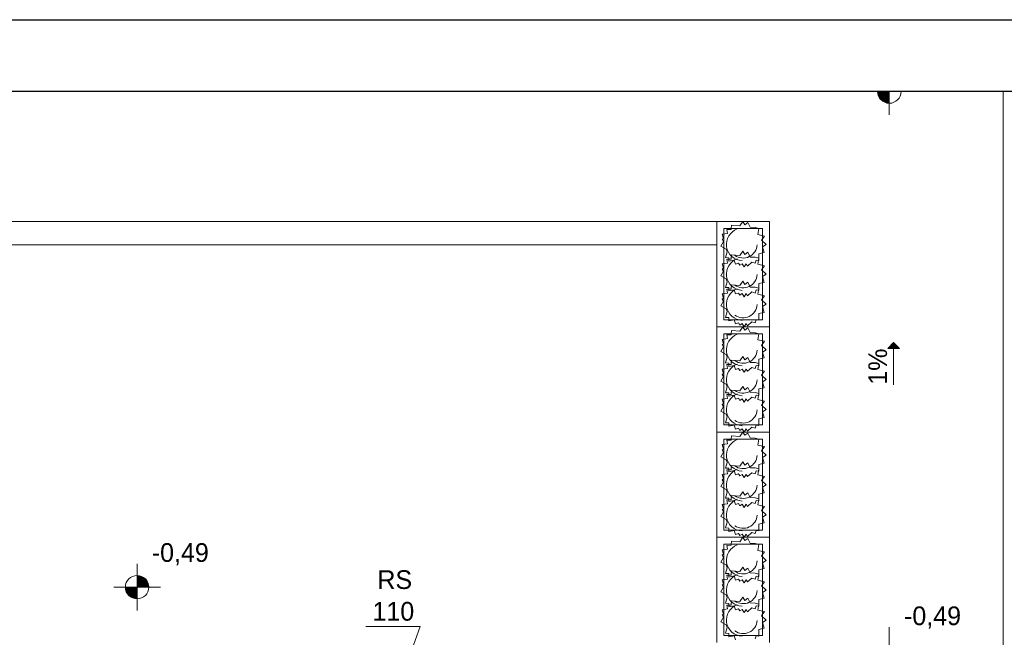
# Model space of a CAD drawing. Extents: x -220312 to -8310, y -91840 to 81907.
# Tile 109 of 128: x -120024 to -111603, y 5830 to 11109. Entities that reach past the tile are written whole.
import ezdxf

# ---------------------------------------------------------------- set-up
doc = ezdxf.new("R2010")
doc.units = 0
doc.header["$MEASUREMENT"] = 0
doc.set_wipeout_variables(frame=1)
doc.layers.add('#kan_san-op', color=34, linetype='Continuous')
for name, color, linetype, lineweight in [('#ks', 34, 'Continuous', 30), ('Arch rynny_Nr_Pióra__21', 7, 'Continuous', 9), ('Arch schody_Nr_Pióra__21', 7, 'Continuous', 9), ('arch spadki_Nr_Pióra__21', 7, 'Continuous', 9), ('INWENT RZĘDNE_Nr_Pióra__21', 7, 'Continuous', 9), ('PODKŁAD', 252, 'Continuous', 35), ('RAMKA', 255, 'Continuous', 35)]:
    doc.layers.add(name, color=color, linetype=linetype, lineweight=lineweight)
doc.layers.add('Arch wyposarzenie_Nr_Pióra__4', color=7, linetype='Continuous', lineweight=9, true_color=0x029e21)
doc.styles.add('GENERATED_STYLE_2', font='txt')
doc.styles.add('GENERATED_STYLE_6', font='txt')

# ---------------------------------------------------------------- blocks, each defined once
blk = doc.blocks.new('parter')
at = {"layer": 'Arch schody_Nr_Pióra__21', "linetype": 'Continuous'}
blk.add_hatch(color=252, dxfattribs=at).paths.add_polyline_path([(-174220.2, 8348.9), (-174170.2, 8298.9), (-174270.2, 8298.9)], flags=0)
at = {"layer": 'INWENT RZĘDNE_Nr_Pióra__21', "linetype": 'Continuous'}
for points in [[(-174257.1, 10494.9), (-174157.1, 10494.9), (-174164.7, 10533.1), (-174186.4, 10565.6), (-174218.8, 10587.2), (-174257.1, 10594.9)], [(-174257.1, 10494.9), (-174357.1, 10494.9), (-174349.5, 10456.6), (-174327.8, 10424.1), (-174295.4, 10402.5), (-174257.1, 10394.9)], [(-180690.2, 6258.8), (-180590.2, 6258.8), (-180597.8, 6297.1), (-180619.5, 6329.5), (-180651.9, 6351.2), (-180690.2, 6358.8)], [(-180690.2, 6258.8), (-180790.2, 6258.8), (-180782.6, 6220.5), (-180760.9, 6188.1), (-180728.5, 6166.4), (-180690.2, 6158.8)]]:
    blk.add_hatch(color=252, dxfattribs=at).paths.add_polyline_path(points, flags=0)
at = {"layer": 'Arch rynny_Nr_Pióra__21', "color": 252, "linetype": 'Continuous'}
for p, q in [((-178733.1, 5923.5), (-178270.4, 5923.5)), ((-178270.4, 5923.5), (-178612.4, 4954.9))]:
    blk.add_line(p, q, dxfattribs=at)
at = {"layer": 'Arch schody_Nr_Pióra__21', "color": 252, "linetype": 'Continuous'}
for p, q in [((-173282.4, 10594.9), (-172017.4, 10594.9)), ((-173282.4, 4474.9), (-173282.4, 10594.9)), ((-175732.4, 9384.9), (-185022.4, 9384.9)), ((-175282.4, 9384.9), (-175732.4, 9384.9)), ((-175732.4, 9384.9), (-175732.4, 8484.9)), ((-175282.4, 8484.9), (-175282.4, 9384.9)), ((-175672.4, 9324.9), (-175672.4, 8544.9)), ((-175342.4, 9324.9), (-175672.4, 9324.9)), ((-175342.4, 8544.9), (-175342.4, 9324.9)), ((-175732.4, 9184.9), (-184822.4, 9184.9)), ((-175672.4, 8544.9), (-175342.4, 8544.9)), ((-175282.4, 8484.9), (-175732.4, 8484.9)), ((-175732.4, 8484.9), (-175732.4, 7584.9)), ((-175282.4, 8484.9), (-175732.4, 8484.9)), ((-175672.4, 8424.9), (-175672.4, 7644.9)), ((-175342.4, 8424.9), (-175672.4, 8424.9)), ((-175342.4, 7644.9), (-175342.4, 8424.9)), ((-175282.4, 7584.9), (-175282.4, 8484.9)), ((-174220.2, 8348.9), (-174270.2, 8298.9)), ((-174220.2, 8348.9), (-174170.2, 8298.9)), ((-174170.2, 8298.9), (-174270.2, 8298.9)), ((-174220.2, 7988.9), (-174220.2, 8298.9)), ((-175282.4, 7584.9), (-175732.4, 7584.9)), ((-175282.4, 7584.9), (-175732.4, 7584.9)), ((-175732.4, 7584.9), (-175732.4, 6684.9)), ((-175672.4, 7644.9), (-175342.4, 7644.9)), ((-175282.4, 6684.9), (-175282.4, 7584.9)), ((-175672.4, 7524.9), (-175672.4, 6744.9)), ((-175342.4, 7524.9), (-175672.4, 7524.9)), ((-175342.4, 6744.9), (-175342.4, 7524.9)), ((-175672.4, 6744.9), (-175342.4, 6744.9)), ((-175282.4, 6684.9), (-175732.4, 6684.9)), ((-175282.4, 6684.9), (-175732.4, 6684.9)), ((-175732.4, 6684.9), (-175732.4, 5784.9)), ((-175282.4, 5784.9), (-175282.4, 6684.9)), ((-175672.4, 6624.9), (-175672.4, 5844.9)), ((-175342.4, 6624.9), (-175672.4, 6624.9)), ((-175342.4, 5844.9), (-175342.4, 6624.9)), ((-175672.4, 5844.9), (-175342.4, 5844.9))]:
    blk.add_line(p, q, dxfattribs=at)
at = {"layer": 'Arch wyposarzenie_Nr_Pióra__4', "color": 252, "linetype": 'Continuous'}
for p, q in [((-175610.5, 9323.3), (-175606.5, 9352.4)), ((-175606.5, 9352.4), (-175536.3, 9346.7)), ((-175536.3, 9346.7), (-175508.5, 9384.9)), ((-175508.5, 9384.9), (-175491.8, 9356.5)), ((-175491.8, 9356.5), (-175468.2, 9376)), ((-175468.2, 9376), (-175446.7, 9334.6)), ((-175686.8, 9276.8), (-175642.2, 9282.8)), ((-175674.9, 9239.4), (-175686.8, 9276.8)), ((-175647.2, 9316), (-175610.9, 9316.4)), ((-175642.2, 9282.8), (-175647.2, 9316)), ((-175610.9, 9316.4), (-175610.5, 9323.3)), ((-175446.7, 9334.6), (-175405.4, 9333.3)), ((-175405.4, 9333.3), (-175373.2, 9324.5)), ((-175373.2, 9324.5), (-175380.4, 9273.4)), ((-175380.4, 9273.4), (-175323.2, 9260)), ((-175698.3, 9173.8), (-175674.6, 9213)), ((-175687.3, 9231.8), (-175674.9, 9239.4)), ((-175674.6, 9213), (-175687.3, 9231.8)), ((-175323.2, 9260), (-175350.8, 9225.4)), ((-175350.8, 9225.4), (-175309, 9187.2)), ((-175309, 9187.2), (-175342.4, 9168)), ((-175653.6, 9148.4), (-175698.3, 9173.8)), ((-175657.3, 9075.3), (-175644.2, 9124.1)), ((-175644.2, 9124.1), (-175653.6, 9148.4)), ((-175610.5, 9068.8), (-175606.5, 9097.9)), ((-175606.5, 9097.9), (-175536.3, 9092.2)), ((-175536.3, 9092.2), (-175508.5, 9130.4)), ((-175508.5, 9130.4), (-175491.8, 9102.1)), ((-175491.8, 9102.1), (-175468.2, 9121.5)), ((-175468.2, 9121.5), (-175446.7, 9080.1)), ((-175326.3, 9118.1), (-175373.9, 9107.6)), ((-175373.9, 9107.6), (-175372.6, 9051)), ((-175342.4, 9168), (-175326.3, 9118.1)), ((-175686.8, 9022.4), (-175642.2, 9028.4)), ((-175674.9, 8984.9), (-175686.8, 9022.4)), ((-175628.6, 9074.6), (-175657.3, 9075.3)), ((-175647.2, 9061.6), (-175610.9, 9061.9)), ((-175642.2, 9028.4), (-175647.2, 9061.6)), ((-175629.2, 9044.8), (-175628.6, 9074.6)), ((-175584.9, 9054.6), (-175629.2, 9044.8)), ((-175610.9, 9061.9), (-175610.5, 9068.8)), ((-175573.1, 9019.3), (-175584.9, 9054.6)), ((-175546.5, 9027.3), (-175573.1, 9019.3)), ((-175535.4, 9009.8), (-175546.5, 9027.3)), ((-175515.2, 9022.1), (-175535.4, 9009.8)), ((-175499.7, 8995.4), (-175515.2, 9022.1)), ((-175481.6, 9022.3), (-175499.7, 8995.4)), ((-175468.6, 9003.5), (-175481.6, 9022.3)), ((-175432.4, 9036.8), (-175468.6, 9003.5)), ((-175446.7, 9080.1), (-175405.4, 9078.8)), ((-175405.7, 9027.4), (-175432.4, 9036.8)), ((-175395.8, 9054.1), (-175405.7, 9027.4)), ((-175405.4, 9078.8), (-175373.2, 9070)), ((-175372.6, 9051), (-175395.8, 9054.1)), ((-175373.2, 9070), (-175380.4, 9019)), ((-175380.4, 9019), (-175323.2, 9005.6)), ((-175698.3, 8919.4), (-175674.6, 8958.5)), ((-175687.3, 8977.3), (-175674.9, 8984.9)), ((-175674.6, 8958.5), (-175687.3, 8977.3)), ((-175323.2, 9005.6), (-175350.8, 8970.9)), ((-175350.8, 8970.9), (-175309, 8932.7)), ((-175309, 8932.7), (-175342.4, 8913.6)), ((-175653.6, 8894), (-175698.3, 8919.4)), ((-175657.3, 8820.8), (-175644.2, 8869.6)), ((-175644.2, 8869.6), (-175653.6, 8894)), ((-175610.5, 8812.7), (-175606.5, 8841.9)), ((-175606.5, 8841.9), (-175536.3, 8836.1)), ((-175536.3, 8836.1), (-175508.5, 8874.3)), ((-175508.5, 8874.3), (-175491.8, 8846)), ((-175491.8, 8846), (-175468.2, 8865.5)), ((-175468.2, 8865.5), (-175446.7, 8824)), ((-175326.3, 8863.7), (-175373.9, 8853.1)), ((-175373.9, 8853.1), (-175372.6, 8796.6)), ((-175342.4, 8913.6), (-175326.3, 8863.7)), ((-175686.8, 8766.3), (-175642.2, 8772.3)), ((-175674.9, 8728.8), (-175686.8, 8766.3)), ((-175628.6, 8820.1), (-175657.3, 8820.8)), ((-175647.2, 8805.5), (-175610.9, 8805.8)), ((-175642.2, 8772.3), (-175647.2, 8805.5)), ((-175629.2, 8790.4), (-175628.6, 8820.1)), ((-175584.9, 8800.1), (-175629.2, 8790.4)), ((-175610.9, 8805.8), (-175610.5, 8812.7)), ((-175573.1, 8764.8), (-175584.9, 8800.1)), ((-175546.5, 8772.8), (-175573.1, 8764.8)), ((-175535.4, 8755.3), (-175546.5, 8772.8)), ((-175515.2, 8767.7), (-175535.4, 8755.3)), ((-175499.7, 8740.9), (-175515.2, 8767.7)), ((-175481.6, 8767.8), (-175499.7, 8740.9)), ((-175468.6, 8749), (-175481.6, 8767.8)), ((-175432.4, 8782.4), (-175468.6, 8749)), ((-175446.7, 8824), (-175405.4, 8822.7)), ((-175405.7, 8772.9), (-175432.4, 8782.4)), ((-175395.8, 8799.7), (-175405.7, 8772.9)), ((-175405.4, 8822.7), (-175373.2, 8814)), ((-175372.6, 8796.6), (-175395.8, 8799.7)), ((-175373.2, 8814), (-175380.4, 8762.9)), ((-175380.4, 8762.9), (-175323.2, 8749.5)), ((-175698.3, 8663.3), (-175674.6, 8702.4)), ((-175687.3, 8721.2), (-175674.9, 8728.8)), ((-175674.6, 8702.4), (-175687.3, 8721.2)), ((-175323.2, 8749.5), (-175350.8, 8714.9)), ((-175350.8, 8714.9), (-175309, 8676.7)), ((-175309, 8676.7), (-175342.4, 8657.5)), ((-175653.6, 8637.9), (-175698.3, 8663.3)), ((-175657.3, 8564.7), (-175644.2, 8613.6)), ((-175644.2, 8613.6), (-175653.6, 8637.9)), ((-175326.3, 8607.6), (-175373.9, 8597)), ((-175373.9, 8597), (-175372.6, 8540.5)), ((-175342.4, 8657.5), (-175326.3, 8607.6)), ((-175628.6, 8564), (-175657.3, 8564.7)), ((-175629.2, 8534.3), (-175628.6, 8564)), ((-175584.9, 8544), (-175629.2, 8534.3)), ((-175573.1, 8508.8), (-175584.9, 8544)), ((-175546.5, 8516.7), (-175573.1, 8508.8)), ((-175535.4, 8499.2), (-175546.5, 8516.7)), ((-175515.2, 8511.6), (-175535.4, 8499.2)), ((-175499.7, 8484.9), (-175515.2, 8511.6)), ((-175481.6, 8511.7), (-175499.7, 8484.9)), ((-175468.6, 8492.9), (-175481.6, 8511.7)), ((-175432.4, 8526.3), (-175468.6, 8492.9)), ((-175405.7, 8516.8), (-175432.4, 8526.3)), ((-175395.8, 8543.6), (-175405.7, 8516.8)), ((-175372.6, 8540.5), (-175395.8, 8543.6)), ((-175610.9, 8416.4), (-175610.5, 8423.3)), ((-175610.5, 8423.3), (-175606.5, 8452.4)), ((-175606.5, 8452.4), (-175536.3, 8446.7)), ((-175536.3, 8446.7), (-175508.5, 8484.9)), ((-175508.5, 8484.9), (-175491.8, 8456.5)), ((-175491.8, 8456.5), (-175468.2, 8476)), ((-175468.2, 8476), (-175446.7, 8434.6)), ((-175446.7, 8434.6), (-175405.4, 8433.3)), ((-175405.4, 8433.3), (-175373.2, 8424.5)), ((-175373.2, 8424.5), (-175380.4, 8373.4)), ((-175687.3, 8331.8), (-175674.9, 8339.4)), ((-175686.8, 8376.8), (-175642.2, 8382.8)), ((-175674.9, 8339.4), (-175686.8, 8376.8)), ((-175647.2, 8416), (-175610.9, 8416.4)), ((-175642.2, 8382.8), (-175647.2, 8416)), ((-175380.4, 8373.4), (-175323.2, 8360)), ((-175323.2, 8360), (-175350.8, 8325.4)), ((-175698.3, 8273.8), (-175674.6, 8313)), ((-175653.6, 8248.4), (-175698.3, 8273.8)), ((-175674.6, 8313), (-175687.3, 8331.8)), ((-175350.8, 8325.4), (-175309, 8287.2)), ((-175309, 8287.2), (-175342.4, 8268)), ((-175342.4, 8268), (-175326.3, 8218.1)), ((-175657.3, 8175.3), (-175644.2, 8224.1)), ((-175628.6, 8174.6), (-175657.3, 8175.3)), ((-175644.2, 8224.1), (-175653.6, 8248.4)), ((-175629.2, 8144.8), (-175628.6, 8174.6)), ((-175610.9, 8161.9), (-175610.5, 8168.8)), ((-175610.5, 8168.8), (-175606.5, 8197.9)), ((-175606.5, 8197.9), (-175536.3, 8192.2)), ((-175536.3, 8192.2), (-175508.5, 8230.4)), ((-175508.5, 8230.4), (-175491.8, 8202.1)), ((-175491.8, 8202.1), (-175468.2, 8221.5)), ((-175468.2, 8221.5), (-175446.7, 8180.1)), ((-175446.7, 8180.1), (-175405.4, 8178.8)), ((-175405.4, 8178.8), (-175373.2, 8170)), ((-175373.2, 8170), (-175380.4, 8119)), ((-175326.3, 8218.1), (-175373.9, 8207.6)), ((-175373.9, 8207.6), (-175372.6, 8151)), ((-175687.3, 8077.3), (-175674.9, 8084.9)), ((-175686.8, 8122.4), (-175642.2, 8128.4)), ((-175674.9, 8084.9), (-175686.8, 8122.4)), ((-175647.2, 8161.6), (-175610.9, 8161.9)), ((-175642.2, 8128.4), (-175647.2, 8161.6)), ((-175584.9, 8154.6), (-175629.2, 8144.8)), ((-175573.1, 8119.3), (-175584.9, 8154.6)), ((-175546.5, 8127.3), (-175573.1, 8119.3)), ((-175535.4, 8109.8), (-175546.5, 8127.3)), ((-175515.2, 8122.1), (-175535.4, 8109.8)), ((-175499.7, 8095.4), (-175515.2, 8122.1)), ((-175481.6, 8122.3), (-175499.7, 8095.4)), ((-175468.6, 8103.5), (-175481.6, 8122.3)), ((-175432.4, 8136.8), (-175468.6, 8103.5)), ((-175405.7, 8127.4), (-175432.4, 8136.8)), ((-175395.8, 8154.1), (-175405.7, 8127.4)), ((-175372.6, 8151), (-175395.8, 8154.1)), ((-175380.4, 8119), (-175323.2, 8105.6)), ((-175323.2, 8105.6), (-175350.8, 8070.9)), ((-175698.3, 8019.4), (-175674.6, 8058.5)), ((-175653.6, 7994), (-175698.3, 8019.4)), ((-175674.6, 8058.5), (-175687.3, 8077.3)), ((-175350.8, 8070.9), (-175309, 8032.7)), ((-175309, 8032.7), (-175342.4, 8013.6)), ((-175342.4, 8013.6), (-175326.3, 7963.7)), ((-175657.3, 7920.8), (-175644.2, 7969.6)), ((-175628.6, 7920.1), (-175657.3, 7920.8)), ((-175644.2, 7969.6), (-175653.6, 7994)), ((-175629.2, 7890.4), (-175628.6, 7920.1)), ((-175610.5, 7912.7), (-175606.5, 7941.9)), ((-175606.5, 7941.9), (-175536.3, 7936.1)), ((-175536.3, 7936.1), (-175508.5, 7974.3)), ((-175508.5, 7974.3), (-175491.8, 7946)), ((-175491.8, 7946), (-175468.2, 7965.5)), ((-175468.2, 7965.5), (-175446.7, 7924)), ((-175446.7, 7924), (-175405.4, 7922.7)), ((-175405.4, 7922.7), (-175373.2, 7914)), ((-175326.3, 7963.7), (-175373.9, 7953.1)), ((-175373.9, 7953.1), (-175372.6, 7896.6)), ((-175686.8, 7866.3), (-175642.2, 7872.3)), ((-175674.9, 7828.8), (-175686.8, 7866.3)), ((-175647.2, 7905.5), (-175610.9, 7905.8)), ((-175642.2, 7872.3), (-175647.2, 7905.5)), ((-175584.9, 7900.1), (-175629.2, 7890.4)), ((-175610.9, 7905.8), (-175610.5, 7912.7)), ((-175573.1, 7864.8), (-175584.9, 7900.1)), ((-175546.5, 7872.8), (-175573.1, 7864.8)), ((-175535.4, 7855.3), (-175546.5, 7872.8)), ((-175515.2, 7867.7), (-175535.4, 7855.3)), ((-175499.7, 7840.9), (-175515.2, 7867.7)), ((-175481.6, 7867.8), (-175499.7, 7840.9)), ((-175468.6, 7849), (-175481.6, 7867.8)), ((-175432.4, 7882.4), (-175468.6, 7849)), ((-175405.7, 7872.9), (-175432.4, 7882.4)), ((-175395.8, 7899.7), (-175405.7, 7872.9)), ((-175372.6, 7896.6), (-175395.8, 7899.7)), ((-175373.2, 7914), (-175380.4, 7862.9)), ((-175380.4, 7862.9), (-175323.2, 7849.5)), ((-175323.2, 7849.5), (-175350.8, 7814.9)), ((-175698.3, 7763.3), (-175674.6, 7802.4)), ((-175653.6, 7737.9), (-175698.3, 7763.3)), ((-175687.3, 7821.2), (-175674.9, 7828.8)), ((-175674.6, 7802.4), (-175687.3, 7821.2)), ((-175350.8, 7814.9), (-175309, 7776.7)), ((-175309, 7776.7), (-175342.4, 7757.5)), ((-175342.4, 7757.5), (-175326.3, 7707.6)), ((-175657.3, 7664.7), (-175644.2, 7713.6)), ((-175628.6, 7664), (-175657.3, 7664.7)), ((-175644.2, 7713.6), (-175653.6, 7737.9)), ((-175629.2, 7634.3), (-175628.6, 7664)), ((-175326.3, 7707.6), (-175373.9, 7697)), ((-175373.9, 7697), (-175372.6, 7640.5)), ((-175584.9, 7644), (-175629.2, 7634.3)), ((-175573.1, 7608.8), (-175584.9, 7644)), ((-175546.5, 7616.7), (-175573.1, 7608.8)), ((-175535.4, 7599.2), (-175546.5, 7616.7)), ((-175536.3, 7546.7), (-175508.5, 7584.9)), ((-175515.2, 7611.6), (-175535.4, 7599.2)), ((-175499.7, 7584.9), (-175515.2, 7611.6)), ((-175508.5, 7584.9), (-175491.8, 7556.5)), ((-175481.6, 7611.7), (-175499.7, 7584.9)), ((-175468.6, 7592.9), (-175481.6, 7611.7)), ((-175432.4, 7626.3), (-175468.6, 7592.9)), ((-175405.7, 7616.8), (-175432.4, 7626.3)), ((-175395.8, 7643.6), (-175405.7, 7616.8)), ((-175372.6, 7640.5), (-175395.8, 7643.6)), ((-175647.2, 7516), (-175610.9, 7516.4)), ((-175642.2, 7482.8), (-175647.2, 7516)), ((-175610.9, 7516.4), (-175610.5, 7523.3)), ((-175610.5, 7523.3), (-175606.5, 7552.4)), ((-175606.5, 7552.4), (-175536.3, 7546.7)), ((-175491.8, 7556.5), (-175468.2, 7576)), ((-175468.2, 7576), (-175446.7, 7534.6)), ((-175446.7, 7534.6), (-175405.4, 7533.3)), ((-175405.4, 7533.3), (-175373.2, 7524.5)), ((-175373.2, 7524.5), (-175380.4, 7473.4)), ((-175698.3, 7373.8), (-175674.6, 7413)), ((-175687.3, 7431.8), (-175674.9, 7439.4)), ((-175674.6, 7413), (-175687.3, 7431.8)), ((-175686.8, 7476.8), (-175642.2, 7482.8)), ((-175674.9, 7439.4), (-175686.8, 7476.8)), ((-175380.4, 7473.4), (-175323.2, 7460)), ((-175323.2, 7460), (-175350.8, 7425.4)), ((-175350.8, 7425.4), (-175309, 7387.2)), ((-175653.6, 7348.4), (-175698.3, 7373.8)), ((-175644.2, 7324.1), (-175653.6, 7348.4)), ((-175536.3, 7292.2), (-175508.5, 7330.4)), ((-175508.5, 7330.4), (-175491.8, 7302.1)), ((-175309, 7387.2), (-175342.4, 7368)), ((-175342.4, 7368), (-175326.3, 7318.1)), ((-175657.3, 7275.3), (-175644.2, 7324.1)), ((-175628.6, 7274.6), (-175657.3, 7275.3)), ((-175647.2, 7261.6), (-175610.9, 7261.9)), ((-175642.2, 7228.4), (-175647.2, 7261.6)), ((-175629.2, 7244.8), (-175628.6, 7274.6)), ((-175584.9, 7254.6), (-175629.2, 7244.8)), ((-175610.9, 7261.9), (-175610.5, 7268.8)), ((-175610.5, 7268.8), (-175606.5, 7297.9)), ((-175606.5, 7297.9), (-175536.3, 7292.2)), ((-175573.1, 7219.3), (-175584.9, 7254.6)), ((-175491.8, 7302.1), (-175468.2, 7321.5)), ((-175468.2, 7321.5), (-175446.7, 7280.1)), ((-175446.7, 7280.1), (-175405.4, 7278.8)), ((-175395.8, 7254.1), (-175405.7, 7227.4)), ((-175405.4, 7278.8), (-175373.2, 7270)), ((-175372.6, 7251), (-175395.8, 7254.1)), ((-175373.2, 7270), (-175380.4, 7219)), ((-175326.3, 7318.1), (-175373.9, 7307.6)), ((-175373.9, 7307.6), (-175372.6, 7251)), ((-175698.3, 7119.4), (-175674.6, 7158.5)), ((-175687.3, 7177.3), (-175674.9, 7184.9)), ((-175674.6, 7158.5), (-175687.3, 7177.3)), ((-175686.8, 7222.4), (-175642.2, 7228.4)), ((-175674.9, 7184.9), (-175686.8, 7222.4)), ((-175546.5, 7227.3), (-175573.1, 7219.3)), ((-175535.4, 7209.8), (-175546.5, 7227.3)), ((-175515.2, 7222.1), (-175535.4, 7209.8)), ((-175499.7, 7195.4), (-175515.2, 7222.1)), ((-175481.6, 7222.3), (-175499.7, 7195.4)), ((-175468.6, 7203.5), (-175481.6, 7222.3)), ((-175432.4, 7236.8), (-175468.6, 7203.5)), ((-175405.7, 7227.4), (-175432.4, 7236.8)), ((-175380.4, 7219), (-175323.2, 7205.6)), ((-175323.2, 7205.6), (-175350.8, 7170.9)), ((-175350.8, 7170.9), (-175309, 7132.7)), ((-175653.6, 7094), (-175698.3, 7119.4)), ((-175644.2, 7069.6), (-175653.6, 7094)), ((-175536.3, 7036.1), (-175508.5, 7074.3)), ((-175508.5, 7074.3), (-175491.8, 7046)), ((-175309, 7132.7), (-175342.4, 7113.6)), ((-175342.4, 7113.6), (-175326.3, 7063.7)), ((-175657.3, 7020.8), (-175644.2, 7069.6)), ((-175628.6, 7020.1), (-175657.3, 7020.8)), ((-175647.2, 7005.5), (-175610.9, 7005.8)), ((-175642.2, 6972.3), (-175647.2, 7005.5)), ((-175629.2, 6990.4), (-175628.6, 7020.1)), ((-175584.9, 7000.1), (-175629.2, 6990.4)), ((-175610.9, 7005.8), (-175610.5, 7012.7)), ((-175610.5, 7012.7), (-175606.5, 7041.9)), ((-175606.5, 7041.9), (-175536.3, 7036.1)), ((-175573.1, 6964.8), (-175584.9, 7000.1)), ((-175491.8, 7046), (-175468.2, 7065.5)), ((-175468.2, 7065.5), (-175446.7, 7024)), ((-175446.7, 7024), (-175405.4, 7022.7)), ((-175395.8, 6999.7), (-175405.7, 6972.9)), ((-175405.4, 7022.7), (-175373.2, 7014)), ((-175372.6, 6996.6), (-175395.8, 6999.7)), ((-175373.2, 7014), (-175380.4, 6962.9)), ((-175326.3, 7063.7), (-175373.9, 7053.1)), ((-175373.9, 7053.1), (-175372.6, 6996.6)), ((-175687.3, 6921.2), (-175674.9, 6928.8)), ((-175674.6, 6902.4), (-175687.3, 6921.2)), ((-175686.8, 6966.3), (-175642.2, 6972.3)), ((-175674.9, 6928.8), (-175686.8, 6966.3)), ((-175546.5, 6972.8), (-175573.1, 6964.8)), ((-175535.4, 6955.3), (-175546.5, 6972.8)), ((-175515.2, 6967.7), (-175535.4, 6955.3)), ((-175499.7, 6940.9), (-175515.2, 6967.7)), ((-175481.6, 6967.8), (-175499.7, 6940.9)), ((-175468.6, 6949), (-175481.6, 6967.8)), ((-175432.4, 6982.4), (-175468.6, 6949)), ((-175405.7, 6972.9), (-175432.4, 6982.4)), ((-175380.4, 6962.9), (-175323.2, 6949.5)), ((-175323.2, 6949.5), (-175350.8, 6914.9)), ((-175350.8, 6914.9), (-175309, 6876.7)), ((-175698.3, 6863.3), (-175674.6, 6902.4)), ((-175653.6, 6837.9), (-175698.3, 6863.3)), ((-175644.2, 6813.6), (-175653.6, 6837.9)), ((-175309, 6876.7), (-175342.4, 6857.5)), ((-175342.4, 6857.5), (-175326.3, 6807.6)), ((-175657.3, 6764.7), (-175644.2, 6813.6)), ((-175628.6, 6764), (-175657.3, 6764.7)), ((-175629.2, 6734.3), (-175628.6, 6764)), ((-175584.9, 6744), (-175629.2, 6734.3)), ((-175573.1, 6708.8), (-175584.9, 6744)), ((-175395.8, 6743.6), (-175405.7, 6716.8)), ((-175372.6, 6740.5), (-175395.8, 6743.6)), ((-175326.3, 6807.6), (-175373.9, 6797)), ((-175373.9, 6797), (-175372.6, 6740.5)), ((-175610.5, 6623.3), (-175606.5, 6652.4)), ((-175606.5, 6652.4), (-175536.3, 6646.7)), ((-175546.5, 6716.7), (-175573.1, 6708.8)), ((-175535.4, 6699.2), (-175546.5, 6716.7)), ((-175536.3, 6646.7), (-175508.5, 6684.9)), ((-175515.2, 6711.6), (-175535.4, 6699.2)), ((-175499.7, 6684.9), (-175515.2, 6711.6)), ((-175508.5, 6684.9), (-175491.8, 6656.5)), ((-175481.6, 6711.7), (-175499.7, 6684.9)), ((-175491.8, 6656.5), (-175468.2, 6676)), ((-175468.6, 6692.9), (-175481.6, 6711.7)), ((-175432.4, 6726.3), (-175468.6, 6692.9)), ((-175468.2, 6676), (-175446.7, 6634.6)), ((-175405.7, 6716.8), (-175432.4, 6726.3)), ((-175686.8, 6576.8), (-175642.2, 6582.8)), ((-175674.9, 6539.4), (-175686.8, 6576.8)), ((-175647.2, 6616), (-175610.9, 6616.4)), ((-175642.2, 6582.8), (-175647.2, 6616)), ((-175610.9, 6616.4), (-175610.5, 6623.3)), ((-175446.7, 6634.6), (-175405.4, 6633.3)), ((-175405.4, 6633.3), (-175373.2, 6624.5)), ((-175373.2, 6624.5), (-175380.4, 6573.4)), ((-175380.4, 6573.4), (-175323.2, 6560)), ((-175698.3, 6473.8), (-175674.6, 6513)), ((-175687.3, 6531.8), (-175674.9, 6539.4)), ((-175674.6, 6513), (-175687.3, 6531.8)), ((-175323.2, 6560), (-175350.8, 6525.4)), ((-175350.8, 6525.4), (-175309, 6487.2)), ((-175309, 6487.2), (-175342.4, 6468)), ((-175653.6, 6448.4), (-175698.3, 6473.8)), ((-175657.3, 6375.3), (-175644.2, 6424.1)), ((-175644.2, 6424.1), (-175653.6, 6448.4)), ((-175536.3, 6392.2), (-175508.5, 6430.4)), ((-175508.5, 6430.4), (-175491.8, 6402.1)), ((-175491.8, 6402.1), (-175468.2, 6421.5)), ((-175468.2, 6421.5), (-175446.7, 6380.1)), ((-175326.3, 6418.1), (-175373.9, 6407.6)), ((-175373.9, 6407.6), (-175372.6, 6351)), ((-175342.4, 6468), (-175326.3, 6418.1)), ((-175686.8, 6322.4), (-175642.2, 6328.4)), ((-175674.9, 6284.9), (-175686.8, 6322.4)), ((-175628.6, 6374.6), (-175657.3, 6375.3)), ((-175647.2, 6361.6), (-175610.9, 6361.9)), ((-175642.2, 6328.4), (-175647.2, 6361.6)), ((-175629.2, 6344.8), (-175628.6, 6374.6)), ((-175584.9, 6354.6), (-175629.2, 6344.8)), ((-175610.9, 6361.9), (-175610.5, 6368.8)), ((-175610.5, 6368.8), (-175606.5, 6397.9)), ((-175606.5, 6397.9), (-175536.3, 6392.2)), ((-175573.1, 6319.3), (-175584.9, 6354.6)), ((-175546.5, 6327.3), (-175573.1, 6319.3)), ((-175535.4, 6309.8), (-175546.5, 6327.3)), ((-175515.2, 6322.1), (-175535.4, 6309.8)), ((-175499.7, 6295.4), (-175515.2, 6322.1)), ((-175481.6, 6322.3), (-175499.7, 6295.4)), ((-175468.6, 6303.5), (-175481.6, 6322.3)), ((-175432.4, 6336.8), (-175468.6, 6303.5)), ((-175446.7, 6380.1), (-175405.4, 6378.8)), ((-175405.7, 6327.4), (-175432.4, 6336.8)), ((-175395.8, 6354.1), (-175405.7, 6327.4)), ((-175405.4, 6378.8), (-175373.2, 6370)), ((-175372.6, 6351), (-175395.8, 6354.1)), ((-175373.2, 6370), (-175380.4, 6319)), ((-175380.4, 6319), (-175323.2, 6305.6)), ((-175698.3, 6219.4), (-175674.6, 6258.5)), ((-175687.3, 6277.3), (-175674.9, 6284.9)), ((-175674.6, 6258.5), (-175687.3, 6277.3)), ((-175323.2, 6305.6), (-175350.8, 6270.9)), ((-175350.8, 6270.9), (-175309, 6232.7)), ((-175309, 6232.7), (-175342.4, 6213.6)), ((-175653.6, 6194), (-175698.3, 6219.4)), ((-175657.3, 6120.8), (-175644.2, 6169.6)), ((-175644.2, 6169.6), (-175653.6, 6194)), ((-175536.3, 6136.1), (-175508.5, 6174.3)), ((-175508.5, 6174.3), (-175491.8, 6146)), ((-175491.8, 6146), (-175468.2, 6165.5)), ((-175468.2, 6165.5), (-175446.7, 6124)), ((-175326.3, 6163.7), (-175373.9, 6153.1)), ((-175373.9, 6153.1), (-175372.6, 6096.6)), ((-175342.4, 6213.6), (-175326.3, 6163.7)), ((-175686.8, 6066.3), (-175642.2, 6072.3)), ((-175674.9, 6028.8), (-175686.8, 6066.3)), ((-175628.6, 6120.1), (-175657.3, 6120.8)), ((-175647.2, 6105.5), (-175610.9, 6105.8)), ((-175642.2, 6072.3), (-175647.2, 6105.5)), ((-175629.2, 6090.4), (-175628.6, 6120.1)), ((-175584.9, 6100.1), (-175629.2, 6090.4)), ((-175610.9, 6105.8), (-175610.5, 6112.7)), ((-175610.5, 6112.7), (-175606.5, 6141.9)), ((-175606.5, 6141.9), (-175536.3, 6136.1)), ((-175573.1, 6064.8), (-175584.9, 6100.1)), ((-175546.5, 6072.8), (-175573.1, 6064.8)), ((-175535.4, 6055.3), (-175546.5, 6072.8)), ((-175515.2, 6067.7), (-175535.4, 6055.3)), ((-175499.7, 6040.9), (-175515.2, 6067.7)), ((-175481.6, 6067.8), (-175499.7, 6040.9)), ((-175468.6, 6049), (-175481.6, 6067.8)), ((-175432.4, 6082.4), (-175468.6, 6049)), ((-175446.7, 6124), (-175405.4, 6122.7)), ((-175405.7, 6072.9), (-175432.4, 6082.4)), ((-175395.8, 6099.7), (-175405.7, 6072.9)), ((-175405.4, 6122.7), (-175373.2, 6114)), ((-175372.6, 6096.6), (-175395.8, 6099.7)), ((-175373.2, 6114), (-175380.4, 6062.9)), ((-175380.4, 6062.9), (-175323.2, 6049.5)), ((-175698.3, 5963.3), (-175674.6, 6002.4)), ((-175687.3, 6021.2), (-175674.9, 6028.8)), ((-175674.6, 6002.4), (-175687.3, 6021.2)), ((-175323.2, 6049.5), (-175350.8, 6014.9)), ((-175350.8, 6014.9), (-175309, 5976.7)), ((-175653.6, 5937.9), (-175698.3, 5963.3)), ((-175657.3, 5864.7), (-175644.2, 5913.6)), ((-175644.2, 5913.6), (-175653.6, 5937.9)), ((-175326.3, 5907.6), (-175373.9, 5897)), ((-175373.9, 5897), (-175372.6, 5840.5)), ((-175309, 5976.7), (-175342.4, 5957.5)), ((-175342.4, 5957.5), (-175326.3, 5907.6)), ((-175628.6, 5864), (-175657.3, 5864.7)), ((-175629.2, 5834.3), (-175628.6, 5864)), ((-175584.9, 5844), (-175629.2, 5834.3)), ((-175573.1, 5808.8), (-175584.9, 5844)), ((-175395.8, 5843.6), (-175405.7, 5816.8)), ((-175372.6, 5840.5), (-175395.8, 5843.6))]:
    blk.add_line(p, q, dxfattribs=at)
for centre, major_axis, start_param, end_param in [((-175507.4, 9189.3), (142.6, 0), 1.927535, 4.652962), ((-175507.4, 9189.3), (119.4, 0), 4.078423, 6.243896), ((-175507.4, 8934.9), (142.6, 0), 1.927535, 4.652962), ((-175507.4, 8934.9), (119.4, 0), 4.078423, 6.243896), ((-175507.4, 8678.8), (142.6, 0), 1.927535, 4.652962), ((-175507.4, 8678.8), (119.4, 0), 4.078423, 6.243896), ((-175507.4, 8289.3), (142.6, 0), 1.927535, 4.652962), ((-175507.4, 8289.3), (119.4, 0), 4.078423, 6.243896), ((-175507.4, 8034.9), (142.6, 0), 1.927535, 4.652962), ((-175507.4, 8034.9), (119.4, 0), 4.078423, 6.243896), ((-175507.4, 7778.8), (142.6, 0), 1.927535, 4.652962), ((-175507.4, 7778.8), (119.4, 0), 4.078423, 6.243896), ((-175507.4, 7389.3), (142.6, 0), 1.927535, 4.652962), ((-175507.4, 7389.3), (119.4, 0), 4.078423, 6.243896), ((-175507.4, 7134.9), (142.6, 0), 1.927535, 4.652962), ((-175507.4, 7134.9), (119.4, 0), 4.078423, 6.243896), ((-175507.4, 6878.8), (142.6, 0), 1.927535, 4.652962), ((-175507.4, 6878.8), (119.4, 0), 4.078423, 6.243896), ((-175507.4, 6489.3), (142.6, 0), 1.927535, 4.652962), ((-175507.4, 6489.3), (119.4, 0), 4.078423, 6.243896), ((-175507.4, 6234.9), (142.6, 0), 1.927535, 4.652962), ((-175507.4, 6234.9), (119.4, 0), 4.078423, 6.243896), ((-175507.4, 5978.8), (142.6, 0), 1.927535, 4.652962), ((-175507.4, 5978.8), (119.4, 0), 4.078423, 6.243896)]:
    blk.add_ellipse(centre, major_axis=major_axis, ratio=0.982005, start_param=start_param, end_param=end_param, dxfattribs=at)
at = {"layer": 'INWENT RZĘDNE_Nr_Pióra__21', "color": 252, "linetype": 'Continuous'}
for p, q in [((-174257.1, 10294.9), (-174257.1, 10694.9)), ((-174457.1, 10494.9), (-174057.1, 10494.9)), ((-180690.2, 6058.8), (-180690.2, 6458.8)), ((-180890.2, 6258.8), (-180490.2, 6258.8)), ((-174257.1, 5518), (-174257.1, 5918))]:
    blk.add_line(p, q, dxfattribs=at)
for centre in [(-174257.1, 10494.9), (-180690.2, 6258.8)]:
    blk.add_circle(centre, 100, dxfattribs=at)
at = {"layer": 'Arch rynny_Nr_Pióra__21', "color": 252, "linetype": 'Continuous', "style": 'GENERATED_STYLE_6'}
for s, p in [('RS', (-178635.1, 6243.3)), ('110', (-178677, 5972.5))]:
    blk.add_text(s, height=160, dxfattribs=at).set_placement(p)
at = {"layer": 'arch spadki_Nr_Pióra__21', "color": 252, "linetype": 'Continuous', "style": 'GENERATED_STYLE_6'}
blk.add_text('1%', height=160, rotation=90, dxfattribs=at).set_placement((-174276.4, 7988.9))
at = {"layer": 'INWENT RZĘDNE_Nr_Pióra__21', "color": 252, "char_height": 160, "attachment_point": 7, "style": 'GENERATED_STYLE_2'}
for s, insert in [('{-0,53}', (-174131.3, 10681.1)), ('{-0,49}', (-180564.4, 6445.1)), ('{-0,49}', (-174131.3, 5904.2))]:
    blk.add_mtext(s, dxfattribs=dict(at, insert=insert))
blk = doc.blocks.new('A$C382C6C0C')
at = {"layer": '#ks', "color": 7, "lineweight": -3}
for p, q in [((-248.51, 61), (3951.49, 61)), ((0, 0), (3890.49, 0))]:
    blk.add_line(p, q, dxfattribs=at)
blk = doc.blocks.new('A$C689C700D')
at = {"layer": '#ks', "color": 1, "lineweight": 35, "xscale": 10, "yscale": 10, "zscale": 10}
blk.add_blockref('A$C382C6C0C', (-37652.8, 28364), dxfattribs=at)

msp = doc.modelspace()

# ---------------------------------------------------------------- block references
at = {"layer": 'PODKŁAD'}
msp.add_blockref('parter', (61670.5, 0), dxfattribs=at)

# ---------------------------------------------------------------- next in the draw order: wipeouts: each hides what was drawn before it
at = {"ltscale": 10}
msp.add_wipeout([(-139099.8, 11108.9), (-136614.7, 10498.9), (-136614.7, -17981.1), (-97709.8, -17981.1), (-97099.8, -18591.1), (-139099.8, -18591.1)], dxfattribs=at).dxf.layer = '#kan_san-op'

# ---------------------------------------------------------------- next in the draw order: wipeouts: each hides what was drawn before it
msp.add_wipeout([(-139099.8, 11108.9), (-136614.7, 10498.9), (-97709.8, 10498.9), (-97099.8, 11108.9)], dxfattribs=at).dxf.layer = '#kan_san-op'

# ---------------------------------------------------------------- next in the draw order: block references
at = {"layer": 'RAMKA'}
msp.add_blockref('A$C689C700D', (-98961.8, -17865.1), dxfattribs=at)

doc.saveas('drawing.dxf')
